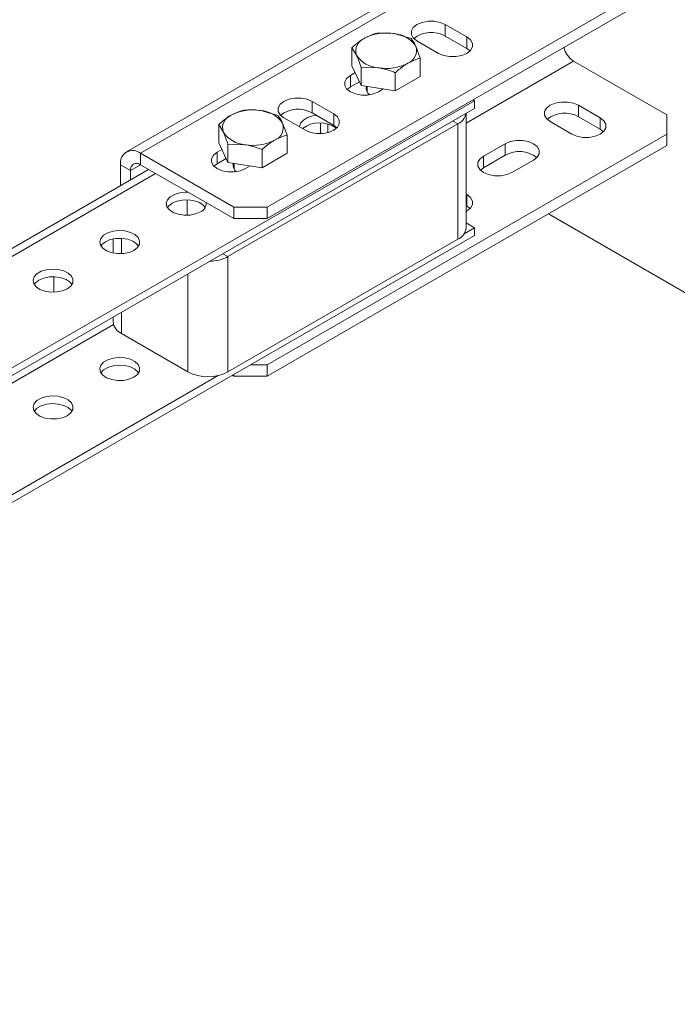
# Model space of a CAD drawing. Header units: millimetres. Extents: x 15 to 1486, y -3131 to -190.
# Tile 14 of 83: x 538 to 678, y -2180 to -1970. Entities that reach past the tile are written whole.
import ezdxf

# ---------------------------------------------------------------- set-up
doc = ezdxf.new("R2010")
doc.units = ezdxf.units.MM

msp = doc.modelspace()

# ---------------------------------------------------------------- linework, layer by layer
at = {"color": 7, "linetype": 'Continuous', "lineweight": 15}
for p, q in [((652.67, -1945.5), (560.75, -1998.57)), ((655.67, -1945.8), (563.75, -1998.86)), ((675.47, -1961.31), (590.62, -2010.29)), ((675.47, -1963.76), (590.62, -2012.74)), ((628.45, -1971.52), (633.04, -1974.17)), ((628.45, -1971.52), (628.45, -1973.96)), ((621.2, -1974.5), (617.58, -1973.46)), ((628.45, -1973.96), (633.04, -1976.62)), ((627.03, -1977.64), (622.44, -1974.98)), ((633.04, -1974.17), (633.04, -1976.62)), ((608.64, -1980.29), (608.64, -1976.44)), ((608.64, -1976.44), (609.62, -1978.06)), ((623.14, -1978.68), (622.17, -1976.12)), ((633.04, -1976.62), (633.72, -1977.13)), ((623.14, -1982.54), (623.14, -1978.68)), ((675.47, -1990.71), (655.67, -1979.28)), ((608.29, -1982.33), (609.32, -1981.74)), ((608.29, -1982.33), (608.29, -1984.78)), ((610.59, -1984.48), (608.64, -1980.29)), ((610.59, -1984.48), (610.59, -1980.62)), ((610.59, -1980.62), (614.21, -1980.71)), ((617.84, -1985.6), (617.84, -1981.75)), ((608.29, -1984.78), (610.21, -1983.67)), ((623.14, -1982.54), (617.84, -1985.6)), ((607.62, -1985.29), (608.29, -1984.78)), ((617.84, -1985.6), (610.59, -1984.48)), ((611.89, -1984.68), (611.89, -1985.92)), ((615.33, -1985.21), (614.3, -1985.8)), ((634.63, -1987.74), (351.79, -2151.02)), ((600.16, -1987.84), (604.76, -1990.5)), ((600.16, -1987.84), (600.16, -1990.29)), ((634.28, -1987.54), (634.63, -1987.74)), ((634.63, -1989.37), (634.63, -1987.74)), ((634.63, -1989.37), (351.79, -2152.66)), ((592.92, -1990.82), (589.29, -1989.79)), ((600.16, -1990.29), (604.76, -1992.95)), ((604.76, -1990.5), (604.76, -1992.95)), ((632.85, -2014.69), (632.85, -1990.4)), ((661.33, -1991.32), (656.73, -1988.67)), ((656.73, -1988.67), (656.73, -1991.11)), ((580.36, -1996.62), (580.36, -1992.77)), ((580.36, -1992.77), (581.33, -1994.39)), ((631.1, -1992.64), (582.31, -2020.81)), ((594.86, -1995.01), (593.89, -1992.44)), ((598.75, -1993.97), (594.15, -1991.31)), ((601.93, -1992.43), (601.93, -1994.68)), ((603.52, -1994.46), (603.52, -1992.65)), ((631.1, -2017.14), (631.1, -1992.64)), ((650.72, -1992.13), (655.32, -1994.79)), ((656.73, -1991.11), (661.33, -1993.77)), ((661.33, -1991.32), (661.33, -1993.77)), ((675.47, -1994.79), (675.47, -1990.71)), ((675.47, -1994.79), (590.62, -2043.77)), ((604.76, -1992.95), (605.44, -1993.46)), ((661.33, -1993.77), (662, -1994.28)), ((675.47, -1997.24), (675.47, -1994.79)), ((582.3, -2000.81), (580.36, -1996.62)), ((582.3, -2000.81), (582.3, -1996.95)), ((582.3, -1996.95), (585.93, -1997.04)), ((594.86, -1998.86), (594.86, -1995.01)), ((641.17, -1996.83), (636.58, -1999.48)), ((641.17, -1996.83), (641.17, -1999.28)), ((563.75, -1998.86), (583.54, -2010.29)), ((563.75, -1998.86), (563.75, -2001.31)), ((580.01, -1998.66), (581.03, -1998.07)), ((580.01, -1998.66), (580.01, -2001.11)), ((589.55, -2001.93), (589.55, -1998.07)), ((594.86, -1998.86), (589.55, -2001.93)), ((675.47, -1997.24), (590.62, -2046.22)), ((579.33, -2001.62), (580.01, -2001.11)), ((580.01, -2001.11), (581.93, -2000)), ((589.55, -2001.93), (582.3, -2000.81)), ((583.61, -2001.01), (583.61, -2002.25)), ((636.58, -2001.93), (641.17, -1999.28)), ((636.58, -1999.48), (636.58, -2001.93)), ((642.59, -2002.95), (647.18, -2000.3)), ((565.46, -2002.31), (328.78, -2138.94)), ((561.62, -2002.54), (559.5, -2001.31)), ((559.5, -2005.75), (559.5, -2001.31)), ((561.62, -2004.52), (561.62, -2002.54)), ((563.75, -2001.31), (583.54, -2012.74)), ((587.04, -2001.54), (586.02, -2002.13)), ((635.9, -2002.44), (636.58, -2001.93)), ((573.65, -2008.76), (573.65, -2012.03)), ((633.04, -2007.65), (632.85, -2007.54)), ((633.04, -2007.65), (633.04, -2010.1)), ((583.54, -2012.74), (583.54, -2010.29)), ((583.54, -2010.29), (590.62, -2010.29)), ((590.62, -2010.29), (590.62, -2012.74)), ((632.85, -2009.99), (633.04, -2010.1)), ((633.04, -2010.1), (633.72, -2010.61)), ((590.62, -2012.74), (583.54, -2012.74)), ((634.63, -2014.69), (632.85, -2013.66)), ((686.79, -2032.76), (650.36, -2011.73)), ((634.63, -2014.69), (632.44, -2015.95)), ((634.63, -2016.32), (634.63, -2014.69)), ((634.63, -2016.32), (351.79, -2179.6)), ((557.92, -2017.06), (557.92, -2020.06)), ((631.1, -2017.14), (582.31, -2045.3)), ((582.31, -2045.3), (582.31, -2020.81)), ((545.36, -2025.09), (545.36, -2028.36)), ((557.92, -2033.66), (557.92, -2034.69)), ((573.82, -2045.3), (559.68, -2037.14)), ((587.08, -2043.77), (590.62, -2043.77)), ((590.62, -2043.77), (590.62, -2046.22)), ((580.26, -2046.08), (351.79, -2177.97)), ((583.54, -2046.22), (583.19, -2046.02)), ((583.54, -2046.22), (583.54, -2045.81)), ((590.62, -2046.22), (583.54, -2046.22))]:
    msp.add_line(p, q, dxfattribs=at)
at = {"color": 8, "linetype": 'Continuous', "lineweight": 15}
for p, q in [((655.67, -1979.28), (632.85, -1992.45)), ((631.1, -1992.64), (630.04, -1992.03)), ((566.93, -2003.15), (331.28, -2139.19)), ((563.75, -2001.31), (561.62, -2002.54)), ((559.68, -2016.93), (559.68, -2020.19)), ((581.25, -2020.19), (582.31, -2020.81)), ((573.82, -2045.3), (573.82, -2024.48)), ((559.68, -2032.64), (559.68, -2037.14)), ((558, -2035.25), (349.75, -2155.47))]:
    msp.add_line(p, q, dxfattribs=at)
at = {"color": 7, "linetype": 'Continuous', "lineweight": 15, "flags": 128}
for points in [[(622.44, -1974.98), (621.65, -1974.36), (621.24, -1973.63), (621.24, -1972.87), (621.65, -1972.14), (622.44, -1971.52), (623.51, -1971.06), (624.78, -1970.83), (626.11, -1970.83), (627.37, -1971.06), (628.45, -1971.52)], [(633.04, -1974.17), (633.82, -1974.79), (634.23, -1975.52), (634.23, -1976.29), (633.82, -1977.02), (633.04, -1977.64), (631.97, -1978.09), (630.7, -1978.33), (629.37, -1978.33), (628.11, -1978.09), (627.03, -1977.64)], [(614.3, -1985.8), (613.23, -1986.25), (611.96, -1986.49), (610.63, -1986.49), (609.37, -1986.25), (608.29, -1985.8), (607.51, -1985.18), (607.1, -1984.45), (607.1, -1983.68), (607.51, -1982.95), (608.29, -1982.33)], [(594.15, -1991.31), (593.37, -1990.69), (592.96, -1989.96), (592.96, -1989.19), (593.37, -1988.46), (594.15, -1987.84), (595.23, -1987.39), (596.49, -1987.15), (597.82, -1987.15), (599.09, -1987.39), (600.16, -1987.84)], [(656.73, -1988.67), (655.65, -1988.21), (654.39, -1987.98), (653.06, -1987.98), (651.8, -1988.21), (650.72, -1988.67), (649.94, -1989.29), (649.53, -1990.02), (649.53, -1990.78), (649.94, -1991.51), (650.72, -1992.13)], [(604.76, -1990.5), (605.54, -1991.12), (605.95, -1991.85), (605.95, -1992.62), (605.54, -1993.35), (604.76, -1993.97), (603.68, -1994.42), (602.42, -1994.65), (601.09, -1994.65), (599.82, -1994.42), (598.75, -1993.97)], [(601.09, -1990.83), (600.35, -1990.94), (599.23, -1991.28), (598.33, -1991.8), (597.74, -1992.44), (597.51, -1993.16), (597.5, -1993.25)], [(655.32, -1994.79), (656.39, -1995.24), (657.66, -1995.48), (658.99, -1995.48), (660.25, -1995.24), (661.33, -1994.79), (662.11, -1994.17), (662.52, -1993.44), (662.52, -1992.67), (662.11, -1991.94), (661.33, -1991.32)], [(647.18, -2000.3), (647.97, -1999.68), (648.38, -1998.95), (648.38, -1998.18), (647.97, -1997.45), (647.18, -1996.83), (646.11, -1996.38), (644.84, -1996.14), (643.51, -1996.14), (642.25, -1996.38), (641.17, -1996.83)], [(586.02, -2002.13), (584.94, -2002.58), (583.68, -2002.82), (582.35, -2002.82), (581.08, -2002.58), (580.01, -2002.13), (579.23, -2001.51), (578.82, -2000.78), (578.82, -2000.01), (579.23, -1999.28), (580.01, -1998.66)], [(636.58, -1999.48), (635.8, -2000.1), (635.39, -2000.83), (635.39, -2001.6), (635.8, -2002.33), (636.58, -2002.95), (637.65, -2003.4), (638.92, -2003.64), (640.25, -2003.64), (641.51, -2003.4), (642.59, -2002.95)], [(573.83, -2007.14), (573.31, -2007.13), (572.06, -2007.26), (570.94, -2007.61), (570.05, -2008.12), (569.46, -2008.77), (569.22, -2009.49), (569.36, -2010.22), (569.87, -2010.89), (570.7, -2011.44), (571.77, -2011.83), (572.99, -2012.02), (574.26, -2011.99), (575.45, -2011.75), (576.47, -2011.32), (576.47, -2011.32)], [(569.46, -2010.4), (569.71, -2010.07), (570.46, -2009.48)], [(570.46, -2009.48), (571.48, -2009.04), (572.68, -2008.8), (573.94, -2008.78), (575.17, -2008.97), (576.24, -2009.35), (577.07, -2009.91), (577.48, -2010.4)], [(632.85, -2011.22), (633.04, -2011.12), (633.82, -2010.5), (634.23, -2009.77), (634.23, -2009), (633.82, -2008.27), (633.04, -2007.65)], [(562.33, -2019.48), (563.08, -2018.89), (563.5, -2018.2), (563.55, -2017.47), (563.22, -2016.76), (562.55, -2016.14), (561.59, -2015.67), (560.43, -2015.37), (559.17, -2015.29), (557.92, -2015.43), (556.8, -2015.77), (555.91, -2016.29), (555.31, -2016.93), (555.08, -2017.65), (555.22, -2018.38), (555.73, -2019.05), (556.55, -2019.6), (557.63, -2019.99), (558.85, -2020.18), (560.12, -2020.16), (561.31, -2019.91), (562.33, -2019.48)], [(555.32, -2018.56), (555.57, -2018.23), (556.32, -2017.64)], [(556.32, -2017.64), (557.34, -2017.21), (558.54, -2016.97), (559.8, -2016.94), (561.03, -2017.13), (562.1, -2017.52), (562.92, -2018.07), (563.33, -2018.56)], [(548.19, -2027.64), (548.94, -2027.06), (549.36, -2026.37), (549.41, -2025.63), (549.08, -2024.93), (548.41, -2024.31), (547.45, -2023.83), (546.28, -2023.54), (545.03, -2023.46), (543.78, -2023.59), (542.66, -2023.93), (541.76, -2024.45), (541.17, -2025.1), (540.94, -2025.82), (541.08, -2026.54), (541.59, -2027.21), (542.41, -2027.77), (543.48, -2028.16), (544.71, -2028.35), (545.97, -2028.32), (547.17, -2028.08), (548.19, -2027.64)], [(541.18, -2026.73), (541.43, -2026.4), (542.18, -2025.81)], [(542.18, -2025.81), (543.2, -2025.37), (544.39, -2025.13), (545.66, -2025.1), (546.88, -2025.29), (547.96, -2025.68), (548.78, -2026.24), (549.19, -2026.73)], [(562.33, -2046.43), (563.08, -2045.84), (563.5, -2045.15), (563.55, -2044.42), (563.22, -2043.71), (562.55, -2043.09), (561.59, -2042.61), (560.43, -2042.32), (559.17, -2042.24), (557.92, -2042.37), (556.8, -2042.72), (555.91, -2043.23), (555.31, -2043.88), (555.08, -2044.6), (555.22, -2045.33), (555.73, -2046), (556.55, -2046.55), (557.63, -2046.94), (558.85, -2047.13), (560.12, -2047.1), (561.31, -2046.86), (562.33, -2046.43)], [(563.33, -2045.51), (563.22, -2045.34), (562.55, -2044.72), (561.59, -2044.25), (560.43, -2043.95), (559.17, -2043.87), (557.92, -2044.01), (556.8, -2044.35), (555.91, -2044.87), (555.32, -2045.51)], [(548.19, -2054.59), (548.94, -2054), (549.36, -2053.31), (549.41, -2052.58), (549.08, -2051.87), (548.41, -2051.25), (547.45, -2050.78), (546.28, -2050.48), (545.03, -2050.4), (543.78, -2050.54), (542.66, -2050.88), (541.76, -2051.4), (541.17, -2052.04), (540.94, -2052.76), (541.08, -2053.49), (541.59, -2054.16), (542.41, -2054.71), (543.48, -2055.1), (544.71, -2055.29), (545.97, -2055.27), (547.17, -2055.02), (548.19, -2054.59)], [(549.19, -2053.67), (549.08, -2053.51), (548.41, -2052.89), (547.45, -2052.41), (546.28, -2052.12), (545.03, -2052.04), (543.78, -2052.17), (542.66, -2052.51), (541.76, -2053.03), (541.18, -2053.67)]]:
    msp.add_lwpolyline(points, dxfattribs=at)
at = {"color": 7, "linetype": 'Continuous', "lineweight": 15}
for centre, radius, start, end in [((615.88, -1983.29), 9.98, 80.2289, 117.3572), ((617.22, -1979.38), 5.93, 33.4389, 86.5665), ((625.48, -1979.22), 6.03, 60.5655, 128.1572), ((612.31, -1977.11), 2.86, 110.7421, 199.461), ((614.57, -1974.79), 5.93, 213.4389, 266.5665), ((619.48, -1977.07), 2.86, 290.7421, 19.461), ((658.24, -1975.32), 4.72, 192.7748, 236.9631), ((615.91, -1970.88), 9.98, 260.2289, 297.3572), ((613.4, -1985.06), 1.74, 166.4802, 232.8174), ((587.6, -1999.62), 9.98, 80.2289, 117.3572), ((588.94, -1995.71), 5.93, 33.4389, 86.5665), ((597.2, -1995.54), 6.03, 60.5655, 128.1572), ((629.79, -1989.82), 3.11, 294.8421, 349.1114), ((653.77, -1996.37), 6.03, 60.5655, 128.1572), ((584.03, -1993.43), 2.86, 110.7421, 199.461), ((591.19, -1993.4), 2.86, 290.7421, 19.461), ((601.76, -1998.35), 5.97, 53.307, 127.4663), ((586.28, -1991.12), 5.93, 213.4389, 266.5665), ((587.62, -1987.21), 9.98, 260.2289, 297.3572), ((562.09, -2000.9), 2.62, 50.7967, 189.214), ((644.14, -2004.53), 6.03, 51.8428, 119.4345), ((562.92, -2002.33), 1.31, 50.7967, 189.214), ((585.12, -2001.39), 1.74, 166.4802, 232.8174), ((575.69, -2009.46), 2.01, 292.8305, 2.548), ((629.85, -2014.39), 3.02, 294.3747, 354.3052), ((578.28, -2013.27), 8.55, 271.0861, 298.1256), ((560.93, -2034.39), 3.02, 185.6948, 245.6253), ((578.06, -2037.11), 9.22, 242.6097, 297.3903)]:
    msp.add_arc(centre, radius, start, end, dxfattribs=at)
for points, knots in [([(613.95, -1973.38), (613.76, -1973.42), (612.89, -1973.64), (612, -1974.09), (611.3, -1974.43)], [0, 0, 0, 0, 0.223713, 1, 1, 1, 1]), ([(617.58, -1973.46), (617.49, -1973.45), (616.27, -1973.27), (615.07, -1973.32), (613.95, -1973.38)], [0, 0, 0, 0, 0.070215, 1, 1, 1, 1]), ([(611.3, -1974.43), (611.08, -1974.56), (610.18, -1975.11), (609.31, -1975.86), (608.64, -1976.44)], [0, 0, 0, 0, 0.241851, 1, 1, 1, 1]), ([(622.17, -1976.12), (622.15, -1976.07), (621.82, -1975.37), (621.5, -1974.92), (621.2, -1974.5)], [0, 0, 0, 0, 0.070215, 1, 1, 1, 1]), ([(609.62, -1978.06), (609.64, -1978.11), (609.97, -1978.82), (610.29, -1979.76), (610.59, -1980.62)], [0, 0, 0, 0, 0.0702148, 1, 1, 1, 1]), ([(617.84, -1981.75), (618.5, -1981.17), (619.38, -1980.41), (620.27, -1979.87), (620.49, -1979.74)], [0, 0, 0, 0, 0.758149, 1, 1, 1, 1]), ([(620.49, -1979.74), (621.19, -1979.39), (622.09, -1978.95), (622.95, -1978.73), (623.14, -1978.68)], [0, 0, 0, 0, 0.776287, 1, 1, 1, 1]), ([(614.21, -1980.71), (614.3, -1980.72), (615.52, -1980.92), (616.72, -1981.35), (617.84, -1981.75)], [0, 0, 0, 0, 0.070215, 1, 1, 1, 1]), ([(585.67, -1989.7), (585.47, -1989.75), (584.61, -1989.97), (583.71, -1990.42), (583.01, -1990.76)], [0, 0, 0, 0, 0.223713, 1, 1, 1, 1]), ([(589.29, -1989.79), (589.21, -1989.78), (587.98, -1989.59), (586.78, -1989.65), (585.67, -1989.7)], [0, 0, 0, 0, 0.070215, 1, 1, 1, 1]), ([(583.01, -1990.76), (582.8, -1990.89), (581.9, -1991.43), (581.02, -1992.19), (580.36, -1992.77)], [0, 0, 0, 0, 0.241851, 1, 1, 1, 1]), ([(593.89, -1992.44), (593.87, -1992.39), (593.54, -1991.69), (593.22, -1991.24), (592.92, -1990.82)], [0, 0, 0, 0, 0.070215, 1, 1, 1, 1]), ([(581.33, -1994.39), (581.35, -1994.44), (581.68, -1995.15), (582, -1996.08), (582.3, -1996.95)], [0, 0, 0, 0, 0.0702148, 1, 1, 1, 1]), ([(589.55, -1998.07), (590.22, -1997.5), (591.09, -1996.74), (591.99, -1996.2), (592.21, -1996.07)], [0, 0, 0, 0, 0.758149, 1, 1, 1, 1]), ([(592.21, -1996.07), (592.9, -1995.72), (593.8, -1995.28), (594.67, -1995.06), (594.86, -1995.01)], [0, 0, 0, 0, 0.776287, 1, 1, 1, 1]), ([(585.93, -1997.04), (586.01, -1997.05), (587.24, -1997.25), (588.44, -1997.68), (589.55, -1998.07)], [0, 0, 0, 0, 0.070215, 1, 1, 1, 1])]:
    msp.add_open_spline(points, degree=3, knots=knots, dxfattribs=at)

doc.saveas('drawing.dxf')
